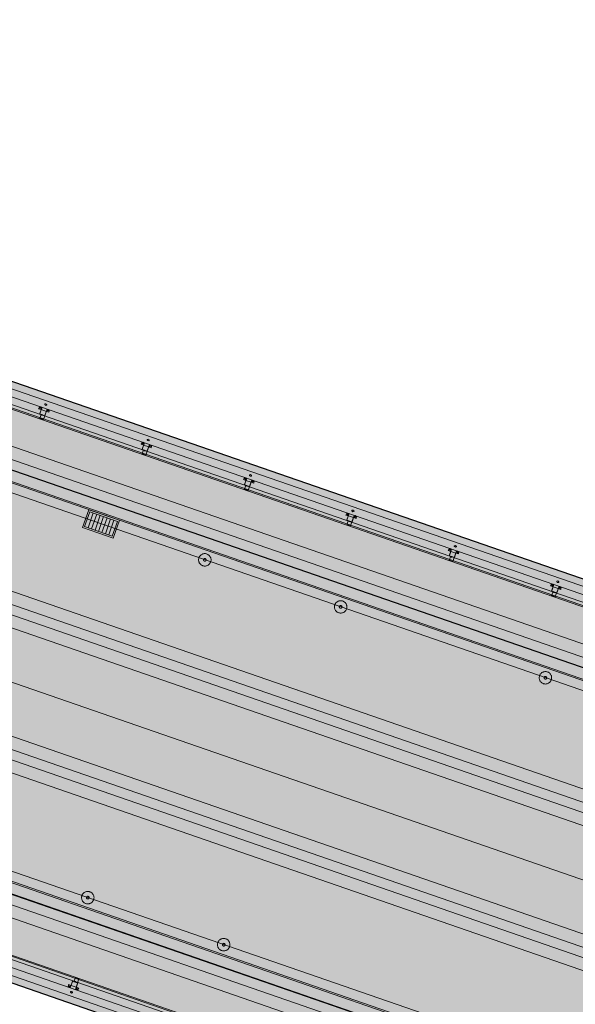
# Model space of a CAD drawing. Header units: metres. Extents: x 7508979 to 7510298, y 5841961 to 5842536.
# Tile 36 of 64: x 7509704 to 7509714, y 5842465 to 5842483. Entities that reach past the tile are written whole.
import ezdxf

# ---------------------------------------------------------------- set-up
doc = ezdxf.new("R2010")
doc.units = ezdxf.units.M
doc.linetypes.add('ACAD_ISO10W100', pattern=[18, 12, -3, 0, -3])
doc.linetypes.add('DASHED', pattern=[0.75, 0.5, -0.25])
for name, color, linetype, lineweight in [('013_AKP-Osie-2', 142, 'ACAD_ISO10W100', 18), ('07_AKP-Wyposazenie', 133, 'Continuous', 18), ('08_JK_beton_przerywana', 40, 'DASHED', 9), ('09_JK_stal_przerywana', 90, 'DASHED', 9), ('16_JK_wyposażenie cienka', 200, 'Continuous', 13), ('AKP-Beton-widok', 44, 'Continuous', 30)]:
    doc.layers.add(name, color=color, linetype=linetype, lineweight=lineweight)
doc.layers.add('03_AKP-Kreskowania', color=7, linetype='Continuous', lineweight=9, true_color=0xa6a6a6)

msp = doc.modelspace()

# ---------------------------------------------------------------- hatches: boundary and pattern name
at = {"layer": '03_AKP-Kreskowania', "ltscale": 100, "transparency": 33554687}
h = msp.add_hatch(dxfattribs=at)
h.set_pattern_fill('GRASS', color=256, scale=0.045, angle=160.9032)
h.set_pattern_definition([(250.90316, (7511633.8898, 5841844.2328), (0.49932114, -1.028167), [0.2143125, -1.4021336]), (205.90316, (7511633.8898, 5841844.2328), (0.49932114, -1.028167), [0.2143125, -0.9286875]), (295.90316, (7511633.8898, 5841844.2328), (1.028167, 0.49932114), [0.2143125, -0.9286875])])
edge = h.paths.add_edge_path()
edge.add_spline(control_points=[(7509560.428, 5842502.042), (7509560.976, 5842501.827), (7509562.224, 5842501.368), (7509563.485, 5842500.974), (7509564.203, 5842500.78)], knot_values=[19454.944206, 19454.944206, 19454.944206, 19454.944206, 21223.462374, 23456.740739, 23456.740739, 23456.740739, 23456.740739], degree=3, periodic=0)
edge.add_line((7509564.203, 5842500.78), (7509567.942, 5842511.58))
edge.add_line((7509567.942, 5842511.58), (7509567.945, 5842511.601))
edge.add_line((7509567.945, 5842511.601), (7509564.265, 5842513.123))
edge.add_line((7509564.265, 5842513.123), (7509560.428, 5842502.042))
edge = h.paths.add_edge_path()
edge.add_spline(control_points=[(7509557.96, 5842503.098), (7509558.5, 5842502.847), (7509559.045, 5842502.608), (7509559.593, 5842502.379)], knot_values=[24358.247031, 24358.247031, 24358.247031, 24358.247031, 26137.75858, 26137.75858, 26137.75858, 26137.75858], degree=3, periodic=0)
edge.add_line((7509559.593, 5842502.379), (7509563.432, 5842513.467))
edge.add_line((7509563.432, 5842513.467), (7509561.786, 5842514.148))
edge.add_line((7509561.786, 5842514.148), (7509557.96, 5842503.098))
edge = h.paths.add_edge_path()
edge.add_line((7509571.9, 5842523.027), (7509571.912, 5842523.045))
edge.add_line((7509571.912, 5842523.045), (7509575.65, 5842533.845))
edge.add_spline(control_points=[(7509575.65, 5842533.845), (7509574.966, 5842534.136), (7509573.732, 5842534.607), (7509572.467, 5842535.017), (7509571.904, 5842535.187)], knot_values=[19454.944206, 19454.944206, 19454.944206, 19454.944206, 21688.222571, 23456.740739, 23456.740739, 23456.740739, 23456.740739], degree=3, periodic=0)
edge.add_line((7509571.904, 5842535.187), (7509568.067, 5842524.106))
edge.add_line((7509568.067, 5842524.106), (7509571.9, 5842523.027))
edge = h.paths.add_edge_path()
edge.add_line((7509565.485, 5842524.833), (7509567.199, 5842524.351))
edge.add_line((7509567.199, 5842524.351), (7509571.038, 5842535.439))
edge.add_spline(control_points=[(7509571.038, 5842535.439), (7509570.467, 5842535.598), (7509569.891, 5842535.746), (7509569.311, 5842535.883)], knot_values=[24358.247031, 24358.247031, 24358.247031, 24358.247031, 26137.75858, 26137.75858, 26137.75858, 26137.75858], degree=3, periodic=0)
edge.add_line((7509569.311, 5842535.883), (7509565.485, 5842524.833))
edge = h.paths.add_edge_path()
edge.add_line((7509887.633, 5842386.674), (7509887.585, 5842386.691))
edge.add_line((7509887.585, 5842386.691), (7509891.94, 5842399.269))
edge.add_line((7509891.94, 5842399.269), (7509891.864, 5842399.293))
edge.add_line((7509891.864, 5842399.293), (7509887.479, 5842386.628))
edge.add_spline(control_points=[(7509887.479, 5842386.628), (7509887.954, 5842386.375), (7509890.784, 5842384.953), (7509893.631, 5842383.885), (7509896.087, 5842383.23), (7509896.113, 5842383.223)], knot_values=[21013.433794, 21013.433794, 21013.433794, 21013.433794, 22562.78043, 30165.17056, 30248.311095, 30248.311095, 30248.311095, 30248.311095], degree=3, periodic=0)
edge.add_line((7509896.113, 5842383.223), (7509900.72, 5842396.528))
edge.add_line((7509900.72, 5842396.528), (7509891.988, 5842399.254))
edge.add_line((7509891.988, 5842399.254), (7509887.633, 5842386.674))
edge = h.paths.add_edge_path()
edge.add_line((7509903.483, 5842409.68), (7509906.986, 5842419.799))
edge.add_spline(control_points=[(7509906.986, 5842419.799), (7509906.32, 5842420.076), (7509903.682, 5842421.115), (7509900.933, 5842421.938), (7509898.837, 5842422.185)], knot_values=[9690.860076, 9690.860076, 9690.860076, 9690.860076, 11850.095835, 18161.631326, 18161.631326, 18161.631326, 18161.631326], degree=3, periodic=0)
edge.add_line((7509898.837, 5842422.185), (7509895.51, 5842412.576))
edge.add_line((7509895.51, 5842412.576), (7509895.509, 5842412.571))
edge.add_line((7509895.509, 5842412.571), (7509903.483, 5842409.68))
at = {"layer": '03_AKP-Kreskowania', "ltscale": 100, "transparency": 33554572}
h = msp.add_hatch(color=256, dxfattribs=at)
h.dxf.hatch_style = 1
h.paths.add_polyline_path([(7509696.215, 5842477.505), (7509733.607, 5842464.559), (7509734.114, 5842466.023), (7509696.722, 5842478.969)])
at = {"layer": '03_AKP-Kreskowania', "ltscale": 100, "transparency": 33554636}
h = msp.add_hatch(color=256, dxfattribs=at)
h.dxf.hatch_style = 1
h.paths.add_polyline_path([(7509696.017, 5842477.361), (7509733.674, 5842464.324), (7509733.74, 5842464.513), (7509696.083, 5842477.55)])
at = {"layer": '03_AKP-Kreskowania', "ltscale": 100, "transparency": 33554508}
h = msp.add_hatch(color=256, dxfattribs=at)
h.dxf.hatch_style = 1
h.paths.add_polyline_path([(7509693.68, 5842470.763), (7509731.431, 5842457.693), (7509733.721, 5842464.308), (7509695.97, 5842477.378)])
at = {"layer": '03_AKP-Kreskowania', "ltscale": 100, "transparency": 33554636}
h = msp.add_hatch(color=256, dxfattribs=at)
h.dxf.hatch_style = 1
h.paths.add_polyline_path([(7509693.662, 5842470.558), (7509731.318, 5842457.52), (7509731.384, 5842457.709), (7509693.727, 5842470.747)])
at = {"layer": '03_AKP-Kreskowania', "ltscale": 100, "transparency": 33554572}
h = msp.add_hatch(color=256, dxfattribs=at)
h.dxf.hatch_style = 1
h.paths.add_polyline_path([(7509693.287, 5842469.047), (7509730.679, 5842456.101), (7509731.186, 5842457.566), (7509693.794, 5842470.512)])

# ---------------------------------------------------------------- linework, layer by layer
at = {"layer": '013_AKP-Osie-2', "ltscale": 100}
for p, q in [((7509902.654, 5842402.116), (7509563.636, 5842519.491)), ((7509901.574, 5842398.997), (7509562.556, 5842516.372)), ((7509903.734, 5842405.235), (7509582.485, 5842516.457))]:
    msp.add_line(p, q, dxfattribs=at)
at = {"layer": '07_AKP-Wyposazenie', "ltscale": 100}
for p, q in [((7509903.799, 5842405.423), (7509564.781, 5842522.798)), ((7509901.509, 5842398.808), (7509562.49, 5842516.183))]:
    msp.add_line(p, q, dxfattribs=at)
at = {"layer": '08_JK_beton_przerywana', "ltscale": 400}
for p, q in [((7509733.165, 5842465.151), (7509696.925, 5842477.698)), ((7509733.089, 5842464.934), (7509696.85, 5842477.481)), ((7509733.031, 5842464.764), (7509696.791, 5842477.311)), ((7509732.955, 5842464.546), (7509696.716, 5842477.093)), ((7509732.337, 5842462.76), (7509696.097, 5842475.307)), ((7509732.262, 5842462.543), (7509696.022, 5842475.09)), ((7509732.203, 5842462.373), (7509695.963, 5842474.92)), ((7509732.128, 5842462.156), (7509695.888, 5842474.702)), ((7509731.509, 5842460.369), (7509695.27, 5842472.916)), ((7509731.434, 5842460.152), (7509695.194, 5842472.699)), ((7509731.375, 5842459.982), (7509695.136, 5842472.529)), ((7509731.3, 5842459.765), (7509695.06, 5842472.311)), ((7509730.681, 5842457.979), (7509694.442, 5842470.525)), ((7509730.606, 5842457.761), (7509694.367, 5842470.308)), ((7509730.547, 5842457.591), (7509694.308, 5842470.138)), ((7509730.472, 5842457.374), (7509694.233, 5842469.921))]:
    msp.add_line(p, q, dxfattribs=at)
at = {"layer": '09_JK_stal_przerywana', "ltscale": 200}
for p, q in [((7509575.662, 5842520.741), (7509892.574, 5842411.02)), ((7509575.619, 5842520.616), (7509892.531, 5842410.895)), ((7509572.357, 5842511.197), (7509889.27, 5842401.476)), ((7509572.314, 5842511.072), (7509889.227, 5842401.351))]:
    msp.add_line(p, q, dxfattribs=at)
at = {"layer": '09_JK_stal_przerywana', "ltscale": 100}
for centre, radius in [((7509707.235, 5842473.267), 0.115), ((7509707.235, 5842473.267), 0.025), ((7509709.743, 5842472.398), 0.115), ((7509709.743, 5842472.398), 0.025), ((7509713.523, 5842471.089), 0.115), ((7509713.523, 5842471.089), 0.025), ((7509705.075, 5842467.029), 0.115), ((7509705.075, 5842467.029), 0.025), ((7509707.584, 5842466.16), 0.115), ((7509707.584, 5842466.16), 0.025)]:
    msp.add_circle(centre, radius, dxfattribs=at)
at = {"layer": '16_JK_wyposażenie cienka'}
for p, q in [((7509565.194, 5842523.992), (7509893.696, 5842410.259)), ((7509565.201, 5842524.012), (7509893.703, 5842410.279)), ((7509565.22, 5842524.066), (7509893.721, 5842410.333)), ((7509575.663, 5842520.745), (7509892.576, 5842411.023)), ((7509575.617, 5842520.612), (7509892.53, 5842410.891)), ((7509562.051, 5842514.915), (7509901.07, 5842397.54)), ((7509562.07, 5842514.969), (7509901.089, 5842397.594)), ((7509562.077, 5842514.989), (7509901.096, 5842397.614)), ((7509572.359, 5842511.201), (7509889.271, 5842401.479)), ((7509572.313, 5842511.068), (7509889.225, 5842401.347)), ((7509704.168, 5842476.058), (7509704.19, 5842476.098)), ((7509704.215, 5842476.042), (7509704.168, 5842476.058)), ((7509704.19, 5842475.967), (7509704.23, 5842476.084)), ((7509704.23, 5842476.084), (7509704.19, 5842475.967)), ((7509704.224, 5842475.943), (7509704.243, 5842475.937)), ((7509704.243, 5842475.942), (7509704.226, 5842475.948)), ((7509704.236, 5842475.95), (7509704.23, 5842475.931)), ((7509704.325, 5842476.051), (7509704.284, 5842475.934)), ((7509704.287, 5842475.943), (7509704.325, 5842476.051)), ((7509704.357, 5842475.993), (7509704.31, 5842476.009)), ((7509704.365, 5842476.038), (7509704.357, 5842475.993)), ((7509706.058, 5842475.404), (7509706.08, 5842475.444)), ((7509706.105, 5842475.387), (7509706.058, 5842475.404)), ((7509706.079, 5842475.313), (7509706.12, 5842475.43)), ((7509706.12, 5842475.43), (7509706.079, 5842475.313)), ((7509706.215, 5842475.397), (7509706.174, 5842475.28)), ((7509706.177, 5842475.288), (7509706.215, 5842475.397)), ((7509706.255, 5842475.383), (7509706.247, 5842475.338)), ((7509706.114, 5842475.289), (7509706.133, 5842475.283)), ((7509706.133, 5842475.288), (7509706.116, 5842475.294)), ((7509706.126, 5842475.295), (7509706.12, 5842475.276)), ((7509706.247, 5842475.338), (7509706.2, 5842475.355)), ((7509707.948, 5842474.749), (7509707.97, 5842474.789)), ((7509707.995, 5842474.733), (7509707.948, 5842474.749)), ((7509707.969, 5842474.658), (7509708.01, 5842474.775)), ((7509708.01, 5842474.775), (7509707.969, 5842474.658)), ((7509708.023, 5842474.633), (7509708.006, 5842474.639)), ((7509708.016, 5842474.641), (7509708.01, 5842474.622)), ((7509708.104, 5842474.743), (7509708.064, 5842474.626)), ((7509708.067, 5842474.634), (7509708.104, 5842474.743)), ((7509708.137, 5842474.684), (7509708.09, 5842474.7)), ((7509708.144, 5842474.729), (7509708.137, 5842474.684)), ((7509708.004, 5842474.635), (7509708.023, 5842474.628)), ((7509709.838, 5842474.095), (7509709.86, 5842474.135)), ((7509709.885, 5842474.079), (7509709.838, 5842474.095)), ((7509709.859, 5842474.004), (7509709.9, 5842474.121)), ((7509709.9, 5842474.121), (7509709.859, 5842474.004)), ((7509709.894, 5842473.98), (7509709.912, 5842473.974)), ((7509709.913, 5842473.979), (7509709.896, 5842473.985)), ((7509709.906, 5842473.987), (7509709.9, 5842473.968)), ((7509709.994, 5842474.088), (7509709.954, 5842473.971)), ((7509709.957, 5842473.98), (7509709.994, 5842474.088)), ((7509710.027, 5842474.03), (7509709.98, 5842474.046)), ((7509710.034, 5842474.075), (7509710.027, 5842474.03)), ((7509711.728, 5842473.441), (7509711.75, 5842473.481)), ((7509711.775, 5842473.424), (7509711.728, 5842473.441)), ((7509711.749, 5842473.35), (7509711.79, 5842473.467)), ((7509711.79, 5842473.467), (7509711.749, 5842473.35)), ((7509711.884, 5842473.434), (7509711.844, 5842473.317)), ((7509711.847, 5842473.325), (7509711.884, 5842473.434)), ((7509711.917, 5842473.375), (7509711.87, 5842473.392)), ((7509711.924, 5842473.42), (7509711.917, 5842473.375)), ((7509711.783, 5842473.326), (7509711.802, 5842473.32)), ((7509711.803, 5842473.325), (7509711.786, 5842473.331)), ((7509711.796, 5842473.332), (7509711.79, 5842473.313)), ((7509713.618, 5842472.786), (7509713.64, 5842472.826)), ((7509713.665, 5842472.77), (7509713.618, 5842472.786)), ((7509713.639, 5842472.695), (7509713.68, 5842472.812)), ((7509713.68, 5842472.812), (7509713.639, 5842472.695)), ((7509713.673, 5842472.672), (7509713.692, 5842472.665)), ((7509713.693, 5842472.67), (7509713.676, 5842472.676)), ((7509713.686, 5842472.678), (7509713.68, 5842472.659)), ((7509713.774, 5842472.78), (7509713.734, 5842472.663)), ((7509713.737, 5842472.671), (7509713.774, 5842472.78)), ((7509713.807, 5842472.721), (7509713.76, 5842472.737)), ((7509713.814, 5842472.766), (7509713.807, 5842472.721)), ((7509704.719, 5842465.422), (7509704.711, 5842465.377)), ((7509704.766, 5842465.406), (7509704.719, 5842465.422)), ((7509704.792, 5842465.481), (7509704.751, 5842465.364)), ((7509704.751, 5842465.364), (7509704.792, 5842465.481)), ((7509704.833, 5842465.478), (7509704.852, 5842465.472)), ((7509704.85, 5842465.467), (7509704.833, 5842465.473)), ((7509704.84, 5842465.465), (7509704.846, 5842465.484)), ((7509704.846, 5842465.331), (7509704.886, 5842465.448)), ((7509704.884, 5842465.44), (7509704.846, 5842465.331)), ((7509704.908, 5842465.357), (7509704.861, 5842465.373)), ((7509704.886, 5842465.317), (7509704.908, 5842465.357))]:
    msp.add_line(p, q, dxfattribs=at)
at = {"layer": '16_JK_wyposażenie cienka', "ltscale": 10}
for p, q in [((7509704.31, 5842476.009), (7509704.215, 5842476.042)), ((7509706.2, 5842475.355), (7509706.105, 5842475.387)), ((7509708.09, 5842474.7), (7509707.995, 5842474.733)), ((7509709.98, 5842474.046), (7509709.885, 5842474.079)), ((7509711.87, 5842473.392), (7509711.775, 5842473.424)), ((7509713.76, 5842472.737), (7509713.665, 5842472.77)), ((7509704.861, 5842465.373), (7509704.766, 5842465.406))]:
    msp.add_line(p, q, dxfattribs=at)
at = {"layer": '16_JK_wyposażenie cienka', "ltscale": 100}
for p, q in [((7509705.081, 5842473.859), (7509705.175, 5842474.133)), ((7509705.239, 5842474.111), (7509705.144, 5842473.837)), ((7509705.208, 5842473.815), (7509705.303, 5842474.089)), ((7509705.367, 5842474.067), (7509705.272, 5842473.793)), ((7509705.336, 5842473.771), (7509705.431, 5842474.045)), ((7509705.494, 5842474.022), (7509705.399, 5842473.748)), ((7509705.463, 5842473.726), (7509705.558, 5842474))]:
    msp.add_line(p, q, dxfattribs=at)
at = {"layer": '16_JK_wyposażenie cienka'}
for points in [[(7509704.325, 5842476.051), (7509704.282, 5842475.929), (7509704.188, 5842475.961), (7509704.23, 5842476.084)], [(7509706.215, 5842475.397), (7509706.172, 5842475.274), (7509706.078, 5842475.307), (7509706.12, 5842475.43)], [(7509708.104, 5842474.743), (7509708.062, 5842474.62), (7509707.967, 5842474.653), (7509708.01, 5842474.775)], [(7509709.994, 5842474.088), (7509709.952, 5842473.966), (7509709.857, 5842473.998), (7509709.9, 5842474.121)], [(7509711.884, 5842473.434), (7509711.842, 5842473.311), (7509711.747, 5842473.344), (7509711.79, 5842473.467)], [(7509713.774, 5842472.78), (7509713.732, 5842472.657), (7509713.637, 5842472.69), (7509713.68, 5842472.812)], [(7509704.846, 5842465.331), (7509704.888, 5842465.454), (7509704.794, 5842465.486), (7509704.751, 5842465.364)]]:
    msp.add_lwpolyline(points, dxfattribs=at)
for points in [[(7509704.28, 5842475.929), (7509704.255, 5842475.856), (7509704.189, 5842475.878), (7509704.214, 5842475.952)], [(7509706.17, 5842475.275), (7509706.145, 5842475.201), (7509706.078, 5842475.224), (7509706.104, 5842475.298)], [(7509708.06, 5842474.621), (7509708.035, 5842474.547), (7509707.968, 5842474.57), (7509707.994, 5842474.643)], [(7509709.95, 5842473.966), (7509709.925, 5842473.893), (7509709.858, 5842473.915), (7509709.884, 5842473.989)], [(7509711.84, 5842473.312), (7509711.814, 5842473.238), (7509711.748, 5842473.261), (7509711.774, 5842473.335)], [(7509713.73, 5842472.658), (7509713.704, 5842472.584), (7509713.638, 5842472.607), (7509713.664, 5842472.68)], [(7509704.887, 5842465.454), (7509704.912, 5842465.528), (7509704.846, 5842465.551), (7509704.82, 5842465.477)]]:
    msp.add_lwpolyline(points, close=True, dxfattribs=at)
at = {"layer": '16_JK_wyposażenie cienka', "ltscale": 100}
for points in [[(7509705.66, 5842473.997), (7509705.093, 5842474.193), (7509704.979, 5842473.862), (7509705.546, 5842473.666)], [(7509705.622, 5842473.978), (7509705.112, 5842474.155), (7509705.017, 5842473.881), (7509705.527, 5842473.704)]]:
    msp.add_lwpolyline(points, close=True, dxfattribs=at)
at = {"layer": '16_JK_wyposażenie cienka'}
for centre, radius in [((7509704.3, 5842476.134), 0.015), ((7509704.206, 5842476.077), 0.015), ((7509704.206, 5842476.077), 0.013), ((7509704.339, 5842476.031), 0.015), ((7509704.339, 5842476.031), 0.013), ((7509706.096, 5842475.422), 0.015), ((7509706.096, 5842475.422), 0.013), ((7509706.19, 5842475.48), 0.015), ((7509706.229, 5842475.376), 0.015), ((7509706.229, 5842475.376), 0.013), ((7509708.08, 5842474.825), 0.015), ((7509707.986, 5842474.768), 0.015), ((7509707.986, 5842474.768), 0.013), ((7509708.118, 5842474.722), 0.015), ((7509708.118, 5842474.722), 0.013), ((7509709.876, 5842474.114), 0.015), ((7509709.876, 5842474.114), 0.013), ((7509709.97, 5842474.171), 0.015), ((7509710.008, 5842474.068), 0.015), ((7509710.008, 5842474.068), 0.013), ((7509711.766, 5842473.459), 0.015), ((7509711.766, 5842473.459), 0.013), ((7509711.86, 5842473.517), 0.015), ((7509711.898, 5842473.413), 0.015), ((7509711.898, 5842473.413), 0.013), ((7509713.656, 5842472.805), 0.015), ((7509713.75, 5842472.862), 0.015), ((7509713.656, 5842472.805), 0.013), ((7509713.788, 5842472.759), 0.015), ((7509713.788, 5842472.759), 0.013), ((7509704.737, 5842465.384), 0.015), ((7509704.737, 5842465.384), 0.013), ((7509704.776, 5842465.281), 0.015), ((7509704.87, 5842465.339), 0.015), ((7509704.87, 5842465.339), 0.013)]:
    msp.add_circle(centre, radius, dxfattribs=at)
for centre, start, end in [((7509704.29, 5842476.138), 77.2825, 244.5238), ((7509704.311, 5842476.13), 257.2825, 64.5238), ((7509706.18, 5842475.483), 77.2825, 244.5238), ((7509706.201, 5842475.476), 257.2825, 64.5238), ((7509708.07, 5842474.829), 77.2825, 244.5238), ((7509708.091, 5842474.822), 257.2825, 64.5238), ((7509709.959, 5842474.175), 77.2825, 244.5238), ((7509709.981, 5842474.167), 257.2825, 64.5238), ((7509711.849, 5842473.52), 77.2825, 244.5238), ((7509711.871, 5842473.513), 257.2825, 64.5238), ((7509713.739, 5842472.866), 77.2825, 244.5238), ((7509713.761, 5842472.859), 257.2825, 64.5238), ((7509704.765, 5842465.285), 77.2825, 244.5238), ((7509704.786, 5842465.277), 257.2825, 64.5238)]:
    msp.add_arc(centre, 0.00875, start, end, dxfattribs=at)
at = {"layer": 'AKP-Beton-widok', "ltscale": 100}
for p, q in [((7509892.563, 5842409.525), (7509575.134, 5842519.425)), ((7509890.142, 5842402.532), (7509572.713, 5842512.432)), ((7509889.635, 5842401.068), (7509572.206, 5842510.968)), ((7509719.803, 5842470.978), (7509686.734, 5842482.427))]:
    msp.add_line(p, q, dxfattribs=at)

doc.saveas('drawing.dxf')
